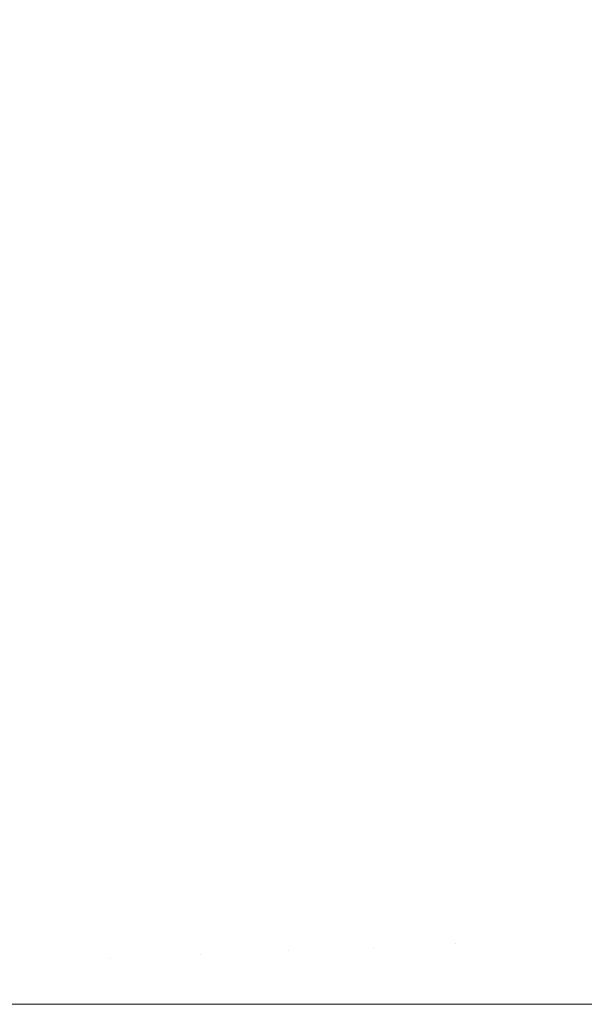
# Model space of a CAD drawing. Header units: centimetres. Extents: x -25.9 to 27.4, y -28.2 to -26.4.
# Tile 192 of 199: x 27.3127 to 27.3363, y -26.46 to -26.4188. Entities that reach past the tile are written whole.
import ezdxf

# ---------------------------------------------------------------- set-up
doc = ezdxf.new("R2010")
doc.units = ezdxf.units.CM
doc.header["$LTSCALE"] = 2.54
doc.layers.add('Lucido design-1', color=7, linetype='Continuous')

# ---------------------------------------------------------------- blocks, each defined once
blk = doc.blocks.new('Gruppo-4-1')
at = {"color": 7, "linetype": 'Continuous', "lineweight": 9}
for points, invisible_edges in [([(27.318265, -26.41512, 539.743921), (27.320128, -26.417148, 539.743921), (27.317764, -26.419228, 539.741346), (27.315992, -26.417299, 539.741346)], 15), ([(27.322413, -26.415137, 539.746625), (27.324271, -26.41734, 539.746625), (27.321903, -26.419253, 539.743921), (27.320128, -26.417148, 539.743921)], 15), ([(27.314139, -26.415447, 539.741346), (27.315992, -26.417299, 539.741346), (27.313612, -26.41958, 539.738869), (27.311859, -26.417827, 539.738869)], 15), ([(27.315727, -26.417553, 540.499007), (27.317489, -26.419471, 540.499007), (27.319943, -26.417311, 540.496355), (27.318087, -26.415291, 540.496355)], 15), ([(27.319943, -26.417311, 540.496355), (27.321711, -26.419408, 540.496355), (27.324175, -26.417418, 540.493556), (27.32232, -26.415218, 540.493556)], 15), ([(27.324175, -26.417418, 540.493556), (27.325935, -26.419695, 540.493556), (27.328382, -26.417885, 540.49063), (27.326543, -26.415506, 540.49063)], 15), ([(27.326555, -26.415497, 539.749452), (27.328394, -26.417876, 539.749452), (27.326034, -26.419621, 539.746625), (27.324271, -26.41734, 539.746625)], 15), ([(27.336836, -26.415799, 539.758638), (27.338653, -26.418614, 539.758638), (27.336461, -26.419964, 539.755464), (27.334703, -26.417241, 539.755464)], 15), ([(27.334835, -26.417151, 540.484414), (27.336596, -26.419881, 540.484414), (27.338846, -26.418496, 540.481137), (27.337023, -26.415672, 540.481137)], 15), ([(27.328382, -26.417885, 540.49063), (27.330118, -26.42034, 540.49063), (27.332532, -26.418708, 540.48758), (27.330724, -26.416152, 540.48758)], 15), ([(27.330661, -26.416199, 539.7524), (27.332466, -26.418752, 539.7524), (27.33013, -26.420331, 539.749452), (27.328394, -26.417876, 539.749452)], 15), ([(27.310251, -26.419504, 540.50282), (27.311935, -26.421188, 540.50282), (27.314431, -26.418795, 540.500369), (27.312644, -26.417007, 540.500369)], 15), ([(27.320128, -26.417148, 539.743921), (27.321903, -26.419253, 539.743921), (27.319453, -26.421231, 539.741346), (27.317764, -26.419228, 539.741346)], 15), ([(27.332532, -26.418708, 540.48758), (27.334229, -26.421338, 540.48758), (27.336596, -26.419881, 540.484414), (27.334835, -26.417151, 540.484414)], 15), ([(27.315992, -26.417299, 539.741346), (27.317764, -26.419228, 539.741346), (27.315289, -26.421406, 539.738869), (27.313612, -26.41958, 539.738869)], 15), ([(27.314431, -26.418795, 540.500369), (27.316141, -26.420657, 540.500369), (27.317489, -26.419471, 540.499007), (27.315727, -26.417553, 540.499007)], 15), ([(27.317489, -26.419471, 540.499007), (27.319167, -26.421462, 540.499007), (27.321711, -26.419408, 540.496355), (27.319943, -26.417311, 540.496355)], 15), ([(27.321711, -26.419408, 540.496355), (27.323388, -26.421578, 540.496355), (27.325935, -26.419695, 540.493556), (27.324175, -26.417418, 540.493556)], 15), ([(27.324271, -26.41734, 539.746625), (27.326034, -26.419621, 539.746625), (27.323587, -26.421432, 539.743921), (27.321903, -26.419253, 539.743921)], 15), ([(27.334703, -26.417241, 539.755464), (27.336461, -26.419964, 539.755464), (27.334162, -26.42138, 539.7524), (27.332466, -26.418752, 539.7524)], 15), ([(27.311859, -26.417827, 539.738869), (27.313612, -26.41958, 539.738869), (27.311199, -26.421892, 539.736566), (27.309546, -26.420239, 539.736566)], 15), ([(27.325935, -26.419695, 540.493556), (27.327596, -26.422044, 540.493556), (27.330118, -26.42034, 540.49063), (27.328382, -26.417885, 540.49063)], 15), ([(27.328394, -26.417876, 539.749452), (27.33013, -26.420331, 539.749452), (27.327699, -26.421975, 539.746625), (27.326034, -26.419621, 539.746625)], 15), ([(27.311935, -26.421188, 540.50282), (27.313545, -26.422941, 540.50282), (27.316141, -26.420657, 540.500369), (27.314431, -26.418795, 540.500369)], 15), ([(27.330118, -26.42034, 540.49063), (27.331748, -26.422866, 540.49063), (27.334229, -26.421338, 540.48758), (27.332532, -26.418708, 540.48758)], 15), ([(27.332466, -26.418752, 539.7524), (27.334162, -26.42138, 539.7524), (27.331761, -26.422858, 539.749452), (27.33013, -26.420331, 539.749452)], 15), ([(27.317764, -26.419228, 539.741346), (27.319453, -26.421231, 539.741346), (27.316888, -26.423302, 539.738869), (27.315289, -26.421406, 539.738869)], 15), ([(27.321903, -26.419253, 539.743921), (27.323587, -26.421432, 539.743921), (27.321055, -26.423304, 539.741346), (27.319453, -26.421231, 539.741346)], 15), ([(27.313612, -26.41958, 539.738869), (27.315289, -26.421406, 539.738869), (27.312781, -26.423614, 539.736566), (27.311199, -26.421892, 539.736566)], 15), ([(27.316141, -26.420657, 540.500369), (27.317771, -26.422589, 540.500369), (27.319167, -26.421462, 540.499007), (27.317489, -26.419471, 540.499007)], 15), ([(27.319167, -26.421462, 540.499007), (27.32076, -26.423522, 540.499007), (27.323388, -26.421578, 540.496355), (27.321711, -26.419408, 540.496355)], 15), ([(27.326034, -26.419621, 539.746625), (27.327699, -26.421975, 539.746625), (27.325176, -26.42368, 539.743921), (27.323587, -26.421432, 539.743921)], 15), ([(27.323388, -26.421578, 540.496355), (27.324972, -26.423818, 540.496355), (27.327596, -26.422044, 540.493556), (27.325935, -26.419695, 540.493556)], 15), ([(27.336461, -26.419964, 539.755464), (27.338101, -26.42276, 539.755464), (27.335745, -26.424076, 539.7524), (27.334162, -26.42138, 539.7524)], 15), ([(27.334229, -26.421338, 540.48758), (27.335814, -26.424038, 540.48758), (27.33824, -26.422682, 540.484414), (27.336596, -26.419881, 540.484414)], 15), ([(27.327596, -26.422044, 540.493556), (27.329157, -26.424462, 540.493556), (27.331748, -26.422866, 540.49063), (27.330118, -26.42034, 540.49063)], 15), ([(27.33013, -26.420331, 539.749452), (27.331761, -26.422858, 539.749452), (27.329262, -26.424397, 539.746625), (27.327699, -26.421975, 539.746625)], 15), ([(27.313545, -26.422941, 540.50282), (27.31508, -26.424762, 540.50282), (27.317771, -26.422589, 540.500369), (27.316141, -26.420657, 540.500369)], 15), ([(27.309362, -26.423653, 540.505126), (27.31087, -26.425296, 540.505126), (27.313545, -26.422941, 540.50282), (27.311935, -26.421188, 540.50282)], 15), ([(27.319453, -26.421231, 539.741346), (27.321055, -26.423304, 539.741346), (27.318404, -26.425264, 539.738869), (27.316888, -26.423302, 539.738869)], 15), ([(27.315289, -26.421406, 539.738869), (27.316888, -26.423302, 539.738869), (27.314288, -26.425402, 539.736566), (27.312781, -26.423614, 539.736566)], 15), ([(27.317771, -26.422589, 540.500369), (27.319317, -26.424589, 540.500369), (27.32076, -26.423522, 540.499007), (27.319167, -26.421462, 540.499007)], 15), ([(27.32076, -26.423522, 540.499007), (27.322264, -26.425648, 540.499007), (27.324972, -26.423818, 540.496355), (27.323388, -26.421578, 540.496355)], 15), ([(27.323587, -26.421432, 539.743921), (27.325176, -26.42368, 539.743921), (27.322568, -26.425443, 539.741346), (27.321055, -26.423304, 539.741346)], 15), ([(27.331748, -26.422866, 540.49063), (27.33327, -26.425459, 540.49063), (27.335814, -26.424038, 540.48758), (27.334229, -26.421338, 540.48758)], 15), ([(27.334162, -26.42138, 539.7524), (27.335745, -26.424076, 539.7524), (27.333283, -26.425452, 539.749452), (27.331761, -26.422858, 539.749452)], 15), ([(27.311199, -26.421892, 539.736566), (27.312781, -26.423614, 539.736566), (27.310207, -26.42588, 539.734401), (27.308724, -26.424265, 539.734401)], 15), ([(27.324972, -26.423818, 540.496355), (27.32646, -26.426122, 540.496355), (27.329157, -26.424462, 540.493556), (27.327596, -26.422044, 540.493556)], 15), ([(27.327699, -26.421975, 539.746625), (27.329262, -26.424397, 539.746625), (27.32667, -26.425993, 539.743921), (27.325176, -26.42368, 539.743921)], 15), ([(27.31087, -26.425296, 540.505126), (27.312308, -26.427, 540.505126), (27.31508, -26.424762, 540.50282), (27.313545, -26.422941, 540.50282)], 15), ([(27.31508, -26.424762, 540.50282), (27.316536, -26.426646, 540.50282), (27.319317, -26.424589, 540.500369), (27.317771, -26.422589, 540.500369)], 15), ([(27.329157, -26.424462, 540.493556), (27.330613, -26.426943, 540.493556), (27.33327, -26.425459, 540.49063), (27.331748, -26.422866, 540.49063)], 15), ([(27.331761, -26.422858, 539.749452), (27.333283, -26.425452, 539.749452), (27.330721, -26.426883, 539.746625), (27.329262, -26.424397, 539.746625)], 15), ([(27.338101, -26.42276, 539.755464), (27.339622, -26.425623, 539.755464), (27.337211, -26.426838, 539.7524), (27.335745, -26.424076, 539.7524)], 15), ([(27.335814, -26.424038, 540.48758), (27.337282, -26.426803, 540.48758), (27.339764, -26.425551, 540.484414), (27.33824, -26.422682, 540.484414)], 15), ([(27.316888, -26.423302, 539.738869), (27.318404, -26.425264, 539.738869), (27.315718, -26.427251, 539.736566), (27.314288, -26.425402, 539.736566)], 15), ([(27.321055, -26.423304, 539.741346), (27.322568, -26.425443, 539.741346), (27.319836, -26.427289, 539.738869), (27.318404, -26.425264, 539.738869)], 15), ([(27.312781, -26.423614, 539.736566), (27.314288, -26.425402, 539.736566), (27.31162, -26.427556, 539.734401), (27.310207, -26.42588, 539.734401)], 15), ([(27.319317, -26.424589, 540.500369), (27.320777, -26.426653, 540.500369), (27.322264, -26.425648, 540.499007), (27.32076, -26.423522, 540.499007)], 15), ([(27.325176, -26.42368, 539.743921), (27.32667, -26.425993, 539.743921), (27.323988, -26.427644, 539.741346), (27.322568, -26.425443, 539.741346)], 15), ([(27.322264, -26.425648, 540.499007), (27.323676, -26.427836, 540.499007), (27.32646, -26.426122, 540.496355), (27.324972, -26.423818, 540.496355)], 15), ([(27.33327, -26.425459, 540.49063), (27.33468, -26.428114, 540.49063), (27.337282, -26.426803, 540.48758), (27.335814, -26.424038, 540.48758)], 15), ([(27.335745, -26.424076, 539.7524), (27.337211, -26.426838, 539.7524), (27.334694, -26.428108, 539.749452), (27.333283, -26.425452, 539.749452)], 15), ([(27.316536, -26.426646, 540.50282), (27.317911, -26.42859, 540.50282), (27.320777, -26.426653, 540.500369), (27.319317, -26.424589, 540.500369)], 15), ([(27.32646, -26.426122, 540.496355), (27.327848, -26.428488, 540.496355), (27.330613, -26.426943, 540.493556), (27.329157, -26.424462, 540.493556)], 15), ([(27.329262, -26.424397, 539.746625), (27.330721, -26.426883, 539.746625), (27.328063, -26.428368, 539.743921), (27.32667, -26.425993, 539.743921)], 15), ([(27.312308, -26.427, 540.505126), (27.313672, -26.428765, 540.505126), (27.316536, -26.426646, 540.50282), (27.31508, -26.424762, 540.50282)], 15), ([(27.314288, -26.425402, 539.736566), (27.315718, -26.427251, 539.736566), (27.312961, -26.42929, 539.734401), (27.31162, -26.427556, 539.734401)], 15), ([(27.318404, -26.425264, 539.738869), (27.319836, -26.427289, 539.738869), (27.317068, -26.42916, 539.736566), (27.315718, -26.427251, 539.736566)], 15), ([(27.322568, -26.425443, 539.741346), (27.323988, -26.427644, 539.741346), (27.321181, -26.429372, 539.738869), (27.319836, -26.427289, 539.738869)], 15), ([(27.320777, -26.426653, 540.500369), (27.322147, -26.428777, 540.500369), (27.323676, -26.427836, 540.499007), (27.322264, -26.425648, 540.499007)], 15), ([(27.330613, -26.426943, 540.493556), (27.331963, -26.429484, 540.493556), (27.33468, -26.428114, 540.49063), (27.33327, -26.425459, 540.49063)], 15), ([(27.333283, -26.425452, 539.749452), (27.334694, -26.428108, 539.749452), (27.332073, -26.429429, 539.746625), (27.330721, -26.426883, 539.746625)], 15), ([(27.323676, -26.427836, 540.499007), (27.324994, -26.430082, 540.499007), (27.327848, -26.428488, 540.496355), (27.32646, -26.426122, 540.496355)], 15), ([(27.32667, -26.425993, 539.743921), (27.328063, -26.428368, 539.743921), (27.325314, -26.429903, 539.741346), (27.323988, -26.427644, 539.741346)], 15), ([(27.313672, -26.428765, 540.505126), (27.314959, -26.430585, 540.505126), (27.317911, -26.42859, 540.50282), (27.316536, -26.426646, 540.50282)], 15), ([(27.317911, -26.42859, 540.50282), (27.319203, -26.430591, 540.50282), (27.322147, -26.428777, 540.500369), (27.320777, -26.426653, 540.500369)], 15), ([(27.309458, -26.429301, 540.507281), (27.310727, -26.430943, 540.507281), (27.313672, -26.428765, 540.505126), (27.312308, -26.427, 540.505126)], 15), ([(27.327848, -26.428488, 540.496355), (27.329134, -26.43091, 540.496355), (27.331963, -26.429484, 540.493556), (27.330613, -26.426943, 540.493556)], 15), ([(27.330721, -26.426883, 539.746625), (27.332073, -26.429429, 539.746625), (27.329355, -26.430799, 539.743921), (27.328063, -26.428368, 539.743921)], 15), ([(27.33468, -26.428114, 540.49063), (27.335976, -26.430827, 540.49063), (27.338631, -26.429627, 540.48758), (27.337282, -26.426803, 540.48758)], 15), ([(27.337211, -26.426838, 539.7524), (27.33856, -26.429659, 539.7524), (27.33599, -26.430821, 539.749452), (27.334694, -26.428108, 539.749452)], 15), ([(27.315718, -26.427251, 539.736566), (27.317068, -26.42916, 539.736566), (27.314227, -26.43108, 539.734401), (27.312961, -26.42929, 539.734401)], 15), ([(27.319836, -26.427289, 539.738869), (27.321181, -26.429372, 539.738869), (27.318336, -26.431124, 539.736566), (27.317068, -26.42916, 539.736566)], 15), ([(27.31162, -26.427556, 539.734401), (27.312961, -26.42929, 539.734401), (27.310138, -26.431378, 539.73238), (27.308889, -26.429761, 539.73238)], 15), ([(27.323988, -26.427644, 539.741346), (27.325314, -26.429903, 539.741346), (27.322436, -26.431511, 539.738869), (27.321181, -26.429372, 539.738869)], 15), ([(27.322147, -26.428777, 540.500369), (27.323427, -26.430958, 540.500369), (27.324994, -26.430082, 540.499007), (27.323676, -26.427836, 540.499007)], 15), ([(27.331963, -26.429484, 540.493556), (27.333203, -26.432081, 540.493556), (27.335976, -26.430827, 540.49063), (27.33468, -26.428114, 540.49063)], 15), ([(27.334694, -26.428108, 539.749452), (27.33599, -26.430821, 539.749452), (27.333316, -26.43203, 539.746625), (27.332073, -26.429429, 539.746625)], 15), ([(27.314959, -26.430585, 540.505126), (27.316168, -26.432459, 540.505126), (27.319203, -26.430591, 540.50282), (27.317911, -26.42859, 540.50282)], 15), ([(27.324994, -26.430082, 540.499007), (27.326215, -26.432382, 540.499007), (27.329134, -26.43091, 540.496355), (27.327848, -26.428488, 540.496355)], 15), ([(27.328063, -26.428368, 539.743921), (27.329355, -26.430799, 539.743921), (27.326543, -26.432217, 539.741346), (27.325314, -26.429903, 539.741346)], 15), ([(27.310727, -26.430943, 540.507281), (27.311925, -26.432636, 540.507281), (27.314959, -26.430585, 540.505126), (27.313672, -26.428765, 540.505126)], 15), ([(27.319203, -26.430591, 540.50282), (27.320408, -26.432644, 540.50282), (27.323427, -26.430958, 540.500369), (27.322147, -26.428777, 540.500369)], 15), ([(27.312961, -26.42929, 539.734401), (27.314227, -26.43108, 539.734401), (27.311318, -26.433046, 539.73238), (27.310138, -26.431378, 539.73238)], 15), ([(27.317068, -26.42916, 539.736566), (27.318336, -26.431124, 539.736566), (27.315415, -26.432922, 539.734401), (27.314227, -26.43108, 539.734401)], 15), ([(27.321181, -26.429372, 539.738869), (27.322436, -26.431511, 539.738869), (27.319519, -26.433141, 539.736566), (27.318336, -26.431124, 539.736566)], 15), ([(27.329134, -26.43091, 540.496355), (27.330317, -26.433385, 540.496355), (27.333203, -26.432081, 540.493556), (27.331963, -26.429484, 540.493556)], 15), ([(27.332073, -26.429429, 539.746625), (27.333316, -26.43203, 539.746625), (27.330542, -26.433284, 539.743921), (27.329355, -26.430799, 539.743921)], 15), ([(27.325314, -26.429903, 539.741346), (27.326543, -26.432217, 539.741346), (27.323599, -26.433701, 539.738869), (27.322436, -26.431511, 539.738869)], 15), ([(27.335976, -26.430827, 540.49063), (27.337156, -26.433592, 540.49063), (27.33986, -26.432506, 540.48758), (27.338631, -26.429627, 540.48758)], 15), ([(27.33856, -26.429659, 539.7524), (27.339787, -26.432535, 539.7524), (27.33717, -26.433587, 539.749452), (27.33599, -26.430821, 539.749452)], 15), ([(27.323427, -26.430958, 540.500369), (27.324613, -26.43319, 540.500369), (27.326215, -26.432382, 540.499007), (27.324994, -26.430082, 540.499007)], 15), ([(27.311925, -26.432636, 540.507281), (27.31305, -26.434379, 540.507281), (27.316168, -26.432459, 540.505126), (27.314959, -26.430585, 540.505126)], 15), ([(27.316168, -26.432459, 540.505126), (27.317297, -26.434382, 540.505126), (27.320408, -26.432644, 540.50282), (27.319203, -26.430591, 540.50282)], 15), ([(27.314227, -26.43108, 539.734401), (27.315415, -26.432922, 539.734401), (27.312426, -26.434763, 539.73238), (27.311318, -26.433046, 539.73238)], 15), ([(27.318336, -26.431124, 539.736566), (27.319519, -26.433141, 539.736566), (27.316525, -26.434813, 539.734401), (27.315415, -26.432922, 539.734401)], 15), ([(27.320408, -26.432644, 540.50282), (27.321525, -26.434747, 540.50282), (27.324613, -26.43319, 540.500369), (27.323427, -26.430958, 540.500369)], 15), ([(27.326215, -26.432382, 540.499007), (27.327338, -26.434732, 540.499007), (27.330317, -26.433385, 540.496355), (27.329134, -26.43091, 540.496355)], 15), ([(27.329355, -26.430799, 539.743921), (27.330542, -26.433284, 539.743921), (27.327672, -26.434581, 539.741346), (27.326543, -26.432217, 539.741346)], 15), ([(27.333203, -26.432081, 540.493556), (27.334333, -26.434727, 540.493556), (27.337156, -26.433592, 540.49063), (27.335976, -26.430827, 540.49063)], 15), ([(27.33599, -26.430821, 539.749452), (27.33717, -26.433587, 539.749452), (27.334447, -26.434681, 539.746625), (27.333316, -26.43203, 539.746625)], 15), ([(27.322436, -26.431511, 539.738869), (27.323599, -26.433701, 539.738869), (27.320615, -26.435206, 539.736566), (27.319519, -26.433141, 539.736566)], 15), ([(27.326543, -26.432217, 539.741346), (27.327672, -26.434581, 539.741346), (27.324668, -26.435939, 539.738869), (27.323599, -26.433701, 539.738869)], 15), ([(27.324613, -26.43319, 540.500369), (27.325703, -26.435471, 540.500369), (27.327338, -26.434732, 540.499007), (27.326215, -26.432382, 540.499007)], 15), ([(27.330317, -26.433385, 540.496355), (27.331394, -26.435908, 540.496355), (27.334333, -26.434727, 540.493556), (27.333203, -26.432081, 540.493556)], 15), ([(27.333316, -26.43203, 539.746625), (27.334447, -26.434681, 539.746625), (27.331622, -26.435816, 539.743921), (27.330542, -26.433284, 539.743921)], 15), ([(27.308813, -26.434739, 540.50928), (27.309852, -26.436348, 540.50928), (27.31305, -26.434379, 540.507281), (27.311925, -26.432636, 540.507281)], 15), ([(27.31305, -26.434379, 540.507281), (27.314099, -26.436168, 540.507281), (27.317297, -26.434382, 540.505126), (27.316168, -26.432459, 540.505126)], 15), ([(27.317297, -26.434382, 540.505126), (27.318343, -26.436351, 540.505126), (27.321525, -26.434747, 540.50282), (27.320408, -26.432644, 540.50282)], 15), ([(27.315415, -26.432922, 539.734401), (27.316525, -26.434813, 539.734401), (27.31346, -26.436525, 539.73238), (27.312426, -26.434763, 539.73238)], 15), ([(27.319519, -26.433141, 539.736566), (27.320615, -26.435206, 539.736566), (27.317553, -26.436749, 539.734401), (27.316525, -26.434813, 539.734401)], 15), ([(27.321525, -26.434747, 540.50282), (27.322551, -26.436896, 540.50282), (27.325703, -26.435471, 540.500369), (27.324613, -26.43319, 540.500369)], 15), ([(27.327338, -26.434732, 540.499007), (27.32836, -26.437127, 540.499007), (27.331394, -26.435908, 540.496355), (27.330317, -26.433385, 540.496355)], 15), ([(27.330542, -26.433284, 539.743921), (27.331622, -26.435816, 539.743921), (27.3287, -26.43699, 539.741346), (27.327672, -26.434581, 539.741346)], 15), ([(27.334333, -26.434727, 540.493556), (27.335348, -26.437419, 540.493556), (27.338218, -26.436405, 540.49063), (27.337156, -26.433592, 540.49063)], 15), ([(27.33717, -26.433587, 539.749452), (27.338232, -26.4364, 539.749452), (27.335465, -26.437378, 539.746625), (27.334447, -26.434681, 539.746625)], 15), ([(27.323599, -26.433701, 539.738869), (27.324668, -26.435939, 539.738869), (27.321623, -26.437315, 539.736566), (27.320615, -26.435206, 539.736566)], 15), ([(27.309852, -26.436348, 540.50928), (27.310821, -26.438, 540.50928), (27.314099, -26.436168, 540.507281), (27.31305, -26.434379, 540.507281)], 15), ([(27.314099, -26.436168, 540.507281), (27.315072, -26.438, 540.507281), (27.318343, -26.436351, 540.505126), (27.317297, -26.434382, 540.505126)], 15), ([(27.312426, -26.434763, 539.73238), (27.31346, -26.436525, 539.73238), (27.31033, -26.438274, 539.730504), (27.309373, -26.436643, 539.730504)], 15), ([(27.316525, -26.434813, 539.734401), (27.317553, -26.436749, 539.734401), (27.314419, -26.43833, 539.73238), (27.31346, -26.436525, 539.73238)], 15), ([(27.318343, -26.436351, 540.505126), (27.319304, -26.438363, 540.505126), (27.322551, -26.436896, 540.50282), (27.321525, -26.434747, 540.50282)], 15), ([(27.327672, -26.434581, 539.741346), (27.3287, -26.43699, 539.741346), (27.325642, -26.438219, 539.738869), (27.324668, -26.435939, 539.738869)], 15), ([(27.325703, -26.435471, 540.500369), (27.326695, -26.437796, 540.500369), (27.32836, -26.437127, 540.499007), (27.327338, -26.434732, 540.499007)], 15), ([(27.331394, -26.435908, 540.496355), (27.332362, -26.438474, 540.496355), (27.335348, -26.437419, 540.493556), (27.334333, -26.434727, 540.493556)], 15), ([(27.334447, -26.434681, 539.746625), (27.335465, -26.437378, 539.746625), (27.332594, -26.438392, 539.743921), (27.331622, -26.435816, 539.743921)], 15), ([(27.320615, -26.435206, 539.736566), (27.321623, -26.437315, 539.736566), (27.318499, -26.438728, 539.734401), (27.317553, -26.436749, 539.734401)], 15), ([(27.322551, -26.436896, 540.50282), (27.323486, -26.439086, 540.50282), (27.326695, -26.437796, 540.500369), (27.325703, -26.435471, 540.500369)], 15), ([(27.324668, -26.435939, 539.738869), (27.325642, -26.438219, 539.738869), (27.322541, -26.439465, 539.736566), (27.321623, -26.437315, 539.736566)], 15), ([(27.32836, -26.437127, 540.499007), (27.32928, -26.439563, 540.499007), (27.332362, -26.438474, 540.496355), (27.331394, -26.435908, 540.496355)], 15), ([(27.331622, -26.435816, 539.743921), (27.332594, -26.438392, 539.743921), (27.329625, -26.439441, 539.741346), (27.3287, -26.43699, 539.741346)], 15), ([(27.31346, -26.436525, 539.73238), (27.314419, -26.43833, 539.73238), (27.311217, -26.439944, 539.730504), (27.31033, -26.438274, 539.730504)], 15), ([(27.310821, -26.438, 540.50928), (27.311719, -26.439691, 540.50928), (27.315072, -26.438, 540.507281), (27.314099, -26.436168, 540.507281)], 15), ([(27.315072, -26.438, 540.507281), (27.315967, -26.439872, 540.507281), (27.319304, -26.438363, 540.505126), (27.318343, -26.436351, 540.505126)], 15), ([(27.335348, -26.437419, 540.493556), (27.336249, -26.440152, 540.493556), (27.339159, -26.439261, 540.49063), (27.338218, -26.436405, 540.49063)], 15), ([(27.338232, -26.4364, 539.749452), (27.339174, -26.439256, 539.749452), (27.336367, -26.440116, 539.746625), (27.335465, -26.437378, 539.746625)], 15), ([(27.317553, -26.436749, 539.734401), (27.318499, -26.438728, 539.734401), (27.3153, -26.440174, 539.73238), (27.314419, -26.43833, 539.73238)], 15), ([(27.319304, -26.438363, 540.505126), (27.320179, -26.440414, 540.505126), (27.323486, -26.439086, 540.50282), (27.322551, -26.436896, 540.50282)], 15), ([(27.321623, -26.437315, 539.736566), (27.322541, -26.439465, 539.736566), (27.319359, -26.440744, 539.734401), (27.318499, -26.438728, 539.734401)], 15), ([(27.3287, -26.43699, 539.741346), (27.329625, -26.439441, 539.741346), (27.326517, -26.440539, 539.738869), (27.325642, -26.438219, 539.738869)], 15), ([(27.326695, -26.437796, 540.500369), (27.327587, -26.440161, 540.500369), (27.32928, -26.439563, 540.499007), (27.32836, -26.437127, 540.499007)], 15), ([(27.332362, -26.438474, 540.496355), (27.333221, -26.441079, 540.496355), (27.336249, -26.440152, 540.493556), (27.335348, -26.437419, 540.493556)], 15), ([(27.335465, -26.437378, 539.746625), (27.336367, -26.440116, 539.746625), (27.333456, -26.441007, 539.743921), (27.332594, -26.438392, 539.743921)], 15), ([(27.311719, -26.439691, 540.50928), (27.312545, -26.441419, 540.50928), (27.315967, -26.439872, 540.507281), (27.315072, -26.438, 540.507281)], 15), ([(27.323486, -26.439086, 540.50282), (27.324327, -26.441314, 540.50282), (27.327587, -26.440161, 540.500369), (27.326695, -26.437796, 540.500369)], 15), ([(27.314419, -26.43833, 539.73238), (27.3153, -26.440174, 539.73238), (27.312032, -26.44165, 539.730504), (27.311217, -26.439944, 539.730504)], 15), ([(27.315967, -26.439872, 540.507281), (27.316781, -26.44178, 540.507281), (27.320179, -26.440414, 540.505126), (27.319304, -26.438363, 540.505126)], 15), ([(27.325642, -26.438219, 539.738869), (27.326517, -26.440539, 539.738869), (27.323366, -26.441653, 539.736566), (27.322541, -26.439465, 539.736566)], 15), ([(27.32928, -26.439563, 540.499007), (27.330095, -26.442037, 540.499007), (27.333221, -26.441079, 540.496355), (27.332362, -26.438474, 540.496355)], 15), ([(27.332594, -26.438392, 539.743921), (27.333456, -26.441007, 539.743921), (27.330446, -26.441929, 539.741346), (27.329625, -26.439441, 539.741346)], 15), ([(27.318499, -26.438728, 539.734401), (27.319359, -26.440744, 539.734401), (27.316102, -26.442053, 539.73238), (27.3153, -26.440174, 539.73238)], 15), ([(27.320179, -26.440414, 540.505126), (27.320967, -26.442501, 540.505126), (27.324327, -26.441314, 540.50282), (27.323486, -26.439086, 540.50282)], 15), ([(27.336249, -26.440152, 540.493556), (27.337033, -26.44292, 540.493556), (27.339978, -26.442154, 540.49063), (27.339159, -26.439261, 540.49063)], 15), ([(27.322541, -26.439465, 539.736566), (27.323366, -26.441653, 539.736566), (27.320133, -26.442795, 539.734401), (27.319359, -26.440744, 539.734401)], 15), ([(27.329625, -26.439441, 539.741346), (27.330446, -26.441929, 539.741346), (27.327294, -26.442895, 539.738869), (27.326517, -26.440539, 539.738869)], 15), ([(27.327587, -26.440161, 540.500369), (27.328379, -26.442562, 540.500369), (27.330095, -26.442037, 540.499007), (27.32928, -26.439563, 540.499007)], 15), ([(27.3153, -26.440174, 539.73238), (27.316102, -26.442053, 539.73238), (27.312775, -26.44339, 539.730504), (27.312032, -26.44165, 539.730504)], 15), ([(27.312545, -26.441419, 540.50928), (27.313296, -26.44318, 540.50928), (27.316781, -26.44178, 540.507281), (27.315967, -26.439872, 540.507281)], 15), ([(27.324327, -26.441314, 540.50282), (27.325072, -26.443575, 540.50282), (27.328379, -26.442562, 540.500369), (27.327587, -26.440161, 540.500369)], 15), ([(27.333221, -26.441079, 540.496355), (27.333968, -26.443719, 540.496355), (27.337033, -26.44292, 540.493556), (27.336249, -26.440152, 540.493556)], 15), ([(27.336367, -26.440116, 539.746625), (27.337153, -26.442889, 539.746625), (27.334207, -26.443656, 539.743921), (27.333456, -26.441007, 539.743921)], 15), ([(27.316781, -26.44178, 540.507281), (27.317513, -26.443721, 540.507281), (27.320967, -26.442501, 540.505126), (27.320179, -26.440414, 540.505126)], 15), ([(27.326517, -26.440539, 539.738869), (27.327294, -26.442895, 539.738869), (27.324098, -26.443873, 539.736566), (27.323366, -26.441653, 539.736566)], 15), ([(27.319359, -26.440744, 539.734401), (27.320133, -26.442795, 539.734401), (27.316823, -26.443965, 539.73238), (27.316102, -26.442053, 539.73238)], 15), ([(27.330095, -26.442037, 540.499007), (27.330804, -26.444542, 540.499007), (27.333968, -26.443719, 540.496355), (27.333221, -26.441079, 540.496355)], 15), ([(27.333456, -26.441007, 539.743921), (27.334207, -26.443656, 539.743921), (27.331159, -26.44445, 539.741346), (27.330446, -26.441929, 539.741346)], 15), ([(27.309043, -26.443002, 540.511121), (27.309731, -26.444613, 540.511121), (27.313296, -26.44318, 540.50928), (27.312545, -26.441419, 540.50928)], 15), ([(27.320967, -26.442501, 540.505126), (27.321665, -26.444618, 540.505126), (27.325072, -26.443575, 540.50282), (27.324327, -26.441314, 540.50282)], 15), ([(27.312032, -26.44165, 539.730504), (27.312775, -26.44339, 539.730504), (27.309383, -26.444752, 539.728777), (27.308702, -26.443156, 539.728777)], 15), ([(27.313296, -26.44318, 540.50928), (27.313972, -26.444972, 540.50928), (27.317513, -26.443721, 540.507281), (27.316781, -26.44178, 540.507281)], 15), ([(27.323366, -26.441653, 539.736566), (27.324098, -26.443873, 539.736566), (27.320819, -26.444877, 539.734401), (27.320133, -26.442795, 539.734401)], 15), ([(27.316102, -26.442053, 539.73238), (27.316823, -26.443965, 539.73238), (27.313442, -26.445159, 539.730504), (27.312775, -26.44339, 539.730504)], 15), ([(27.330446, -26.441929, 539.741346), (27.331159, -26.44445, 539.741346), (27.327969, -26.445281, 539.738869), (27.327294, -26.442895, 539.738869)], 15), ([(27.328379, -26.442562, 540.500369), (27.329067, -26.444995, 540.500369), (27.330804, -26.444542, 540.499007), (27.330095, -26.442037, 540.499007)], 15), ([(27.317513, -26.443721, 540.507281), (27.318163, -26.445691, 540.507281), (27.321665, -26.444618, 540.505126), (27.320967, -26.442501, 540.505126)], 15), ([(27.325072, -26.443575, 540.50282), (27.325721, -26.445866, 540.50282), (27.329067, -26.444995, 540.500369), (27.328379, -26.442562, 540.500369)], 15), ([(27.320133, -26.442795, 539.734401), (27.320819, -26.444877, 539.734401), (27.317463, -26.445905, 539.73238), (27.316823, -26.443965, 539.73238)], 15), ([(27.327294, -26.442895, 539.738869), (27.327969, -26.445281, 539.738869), (27.324735, -26.446123, 539.736566), (27.324098, -26.443873, 539.736566)], 15), ([(27.333968, -26.443719, 540.496355), (27.334603, -26.446387, 540.496355), (27.337699, -26.44572, 540.493556), (27.337033, -26.44292, 540.493556)], 15), ([(27.337153, -26.442889, 539.746625), (27.33782, -26.445694, 539.746625), (27.334844, -26.446335, 539.743921), (27.334207, -26.443656, 539.743921)], 15), ([(27.312775, -26.44339, 539.730504), (27.313442, -26.445159, 539.730504), (27.309996, -26.446377, 539.728777), (27.309383, -26.444752, 539.728777)], 15), ([(27.309731, -26.444613, 540.511121), (27.31035, -26.446252, 540.511121), (27.313972, -26.444972, 540.50928), (27.313296, -26.44318, 540.50928)], 15), ([(27.313972, -26.444972, 540.50928), (27.314572, -26.446791, 540.50928), (27.318163, -26.445691, 540.507281), (27.317513, -26.443721, 540.507281)], 15), ([(27.324098, -26.443873, 539.736566), (27.324735, -26.446123, 539.736566), (27.321417, -26.446987, 539.734401), (27.320819, -26.444877, 539.734401)], 15), ([(27.321665, -26.444618, 540.505126), (27.322272, -26.446764, 540.505126), (27.325721, -26.445866, 540.50282), (27.325072, -26.443575, 540.50282)], 15), ([(27.330804, -26.444542, 540.499007), (27.331407, -26.447076, 540.499007), (27.334603, -26.446387, 540.496355), (27.333968, -26.443719, 540.496355)], 15), ([(27.334207, -26.443656, 539.743921), (27.334844, -26.446335, 539.743921), (27.331765, -26.446999, 539.741346), (27.331159, -26.44445, 539.741346)], 15), ([(27.316823, -26.443965, 539.73238), (27.317463, -26.445905, 539.73238), (27.314034, -26.446955, 539.730504), (27.313442, -26.445159, 539.730504)], 15), ([(27.318163, -26.445691, 540.507281), (27.318728, -26.447687, 540.507281), (27.322272, -26.446764, 540.505126), (27.321665, -26.444618, 540.505126)], 15), ([(27.331159, -26.44445, 539.741346), (27.331765, -26.446999, 539.741346), (27.328543, -26.447693, 539.738869), (27.327969, -26.445281, 539.738869)], 15), ([(27.329067, -26.444995, 540.500369), (27.329652, -26.447454, 540.500369), (27.331407, -26.447076, 540.499007), (27.330804, -26.444542, 540.499007)], 15), ([(27.313442, -26.445159, 539.730504), (27.314034, -26.446955, 539.730504), (27.31054, -26.448025, 539.728777), (27.309996, -26.446377, 539.728777)], 15), ([(27.31035, -26.446252, 540.511121), (27.310898, -26.447916, 540.511121), (27.314572, -26.446791, 540.50928), (27.313972, -26.444972, 540.50928)], 15), ([(27.320819, -26.444877, 539.734401), (27.321417, -26.446987, 539.734401), (27.318019, -26.447871, 539.73238), (27.317463, -26.445905, 539.73238)], 15), ([(27.325721, -26.445866, 540.50282), (27.326272, -26.448183, 540.50282), (27.329652, -26.447454, 540.500369), (27.329067, -26.444995, 540.500369)], 15), ([(27.327969, -26.445281, 539.738869), (27.328543, -26.447693, 539.738869), (27.325276, -26.448397, 539.736566), (27.324735, -26.446123, 539.736566)], 15), ([(27.317463, -26.445905, 539.73238), (27.318019, -26.447871, 539.73238), (27.314549, -26.448775, 539.730504), (27.314034, -26.446955, 539.730504)], 15), ([(27.314572, -26.446791, 540.50928), (27.315094, -26.448633, 540.50928), (27.318728, -26.447687, 540.507281), (27.318163, -26.445691, 540.507281)], 15), ([(27.322272, -26.446764, 540.505126), (27.322788, -26.448933, 540.505126), (27.326272, -26.448183, 540.50282), (27.325721, -26.445866, 540.50282)], 15), ([(27.334603, -26.446387, 540.496355), (27.335124, -26.44908, 540.496355), (27.338245, -26.448545, 540.493556), (27.337699, -26.44572, 540.493556)], 15), ([(27.33782, -26.445694, 539.746625), (27.338367, -26.448524, 539.746625), (27.335366, -26.449038, 539.743921), (27.334844, -26.446335, 539.743921)], 15), ([(27.324735, -26.446123, 539.736566), (27.325276, -26.448397, 539.736566), (27.321924, -26.44912, 539.734401), (27.321417, -26.446987, 539.734401)], 15), ([(27.331407, -26.447076, 540.499007), (27.331901, -26.449633, 540.499007), (27.335124, -26.44908, 540.496355), (27.334603, -26.446387, 540.496355)], 15), ([(27.334844, -26.446335, 539.743921), (27.335366, -26.449038, 539.743921), (27.332263, -26.449571, 539.741346), (27.331765, -26.446999, 539.741346)], 15), ([(27.310898, -26.447916, 540.511121), (27.311375, -26.449601, 540.511121), (27.315094, -26.448633, 540.50928), (27.314572, -26.446791, 540.50928)], 15), ([(27.318728, -26.447687, 540.507281), (27.319208, -26.449705, 540.507281), (27.322788, -26.448933, 540.505126), (27.322272, -26.446764, 540.505126)], 15), ([(27.314034, -26.446955, 539.730504), (27.314549, -26.448775, 539.730504), (27.311013, -26.449696, 539.728777), (27.31054, -26.448025, 539.728777)], 15), ([(27.321417, -26.446987, 539.734401), (27.321924, -26.44912, 539.734401), (27.318492, -26.449859, 539.73238), (27.318019, -26.447871, 539.73238)], 15), ([(27.331765, -26.446999, 539.741346), (27.332263, -26.449571, 539.741346), (27.329014, -26.450128, 539.738869), (27.328543, -26.447693, 539.738869)], 15), ([(27.329652, -26.447454, 540.500369), (27.330132, -26.449936, 540.500369), (27.331901, -26.449633, 540.499007), (27.331407, -26.447076, 540.499007)], 15), ([(27.326272, -26.448183, 540.50282), (27.326724, -26.45052, 540.50282), (27.330132, -26.449936, 540.500369), (27.329652, -26.447454, 540.500369)], 15), ([(27.318019, -26.447871, 539.73238), (27.318492, -26.449859, 539.73238), (27.314987, -26.450615, 539.730504), (27.314549, -26.448775, 539.730504)], 15), ([(27.315094, -26.448633, 540.50928), (27.315537, -26.450496, 540.50928), (27.319208, -26.449705, 540.507281), (27.318728, -26.447687, 540.507281)], 15), ([(27.328543, -26.447693, 539.738869), (27.329014, -26.450128, 539.738869), (27.32572, -26.450692, 539.736566), (27.325276, -26.448397, 539.736566)], 15), ([(27.325276, -26.448397, 539.736566), (27.32572, -26.450692, 539.736566), (27.32234, -26.451272, 539.734401), (27.321924, -26.44912, 539.734401)], 15), ([(27.322788, -26.448933, 540.505126), (27.323212, -26.451123, 540.505126), (27.326724, -26.45052, 540.50282), (27.326272, -26.448183, 540.50282)], 15), ([(27.314549, -26.448775, 539.730504), (27.314987, -26.450615, 539.730504), (27.311415, -26.451385, 539.728777), (27.311013, -26.449696, 539.728777)], 15), ([(27.311375, -26.449601, 540.511121), (27.311781, -26.451306, 540.511121), (27.315537, -26.450496, 540.50928), (27.315094, -26.448633, 540.50928)], 15), ([(27.335124, -26.44908, 540.496355), (27.33553, -26.451793, 540.496355), (27.338671, -26.451391, 540.493556), (27.338245, -26.448545, 540.493556)], 15), ([(27.338367, -26.448524, 539.746625), (27.338794, -26.451375, 539.746625), (27.335774, -26.451762, 539.743921), (27.335366, -26.449038, 539.743921)], 15), ([(27.321924, -26.44912, 539.734401), (27.32234, -26.451272, 539.734401), (27.31888, -26.451865, 539.73238), (27.318492, -26.449859, 539.73238)], 15), ([(27.319208, -26.449705, 540.507281), (27.319602, -26.451742, 540.507281), (27.323212, -26.451123, 540.505126), (27.322788, -26.448933, 540.505126)], 15), ([(27.331901, -26.449633, 540.499007), (27.332287, -26.452208, 540.499007), (27.33553, -26.451793, 540.496355), (27.335124, -26.44908, 540.496355)], 15), ([(27.335366, -26.449038, 539.743921), (27.335774, -26.451762, 539.743921), (27.332651, -26.452161, 539.741346), (27.332263, -26.449571, 539.741346)], 15), ([(27.315537, -26.450496, 540.50928), (27.3159, -26.452376, 540.50928), (27.319602, -26.451742, 540.507281), (27.319208, -26.449705, 540.507281)], 15), ([(27.332263, -26.449571, 539.741346), (27.332651, -26.452161, 539.741346), (27.329381, -26.45258, 539.738869), (27.329014, -26.450128, 539.738869)], 15), ([(27.330132, -26.449936, 540.500369), (27.330507, -26.452436, 540.500369), (27.332287, -26.452208, 540.499007), (27.331901, -26.449633, 540.499007)], 15), ([(27.318492, -26.449859, 539.73238), (27.31888, -26.451865, 539.73238), (27.315346, -26.452471, 539.730504), (27.314987, -26.450615, 539.730504)], 15), ([(27.329014, -26.450128, 539.738869), (27.329381, -26.45258, 539.738869), (27.326066, -26.453005, 539.736566), (27.32572, -26.450692, 539.736566)], 15), ([(27.326724, -26.45052, 540.50282), (27.327076, -26.452875, 540.50282), (27.330507, -26.452436, 540.500369), (27.330132, -26.449936, 540.500369)], 15), ([(27.311781, -26.451306, 540.511121), (27.312113, -26.453026, 540.511121), (27.3159, -26.452376, 540.50928), (27.315537, -26.450496, 540.50928)], 15), ([(27.323212, -26.451123, 540.505126), (27.323542, -26.453328, 540.505126), (27.327076, -26.452875, 540.50282), (27.326724, -26.45052, 540.50282)], 15), ([(27.314987, -26.450615, 539.730504), (27.315346, -26.452471, 539.730504), (27.311744, -26.453089, 539.728777), (27.311415, -26.451385, 539.728777)], 15), ([(27.32572, -26.450692, 539.736566), (27.326066, -26.453005, 539.736566), (27.322665, -26.45344, 539.734401), (27.32234, -26.451272, 539.734401)], 15), ([(27.32234, -26.451272, 539.734401), (27.322665, -26.45344, 539.734401), (27.319183, -26.453886, 539.73238), (27.31888, -26.451865, 539.73238)], 15), ([(27.319602, -26.451742, 540.507281), (27.319909, -26.453793, 540.507281), (27.323542, -26.453328, 540.505126), (27.323212, -26.451123, 540.505126)], 15), ([(27.3159, -26.452376, 540.50928), (27.316184, -26.45427, 540.50928), (27.319909, -26.453793, 540.507281), (27.319602, -26.451742, 540.507281)], 15), ([(27.335774, -26.451762, 539.743921), (27.336066, -26.454499, 539.743921), (27.332928, -26.454766, 539.741346), (27.332651, -26.452161, 539.741346)], 15), ([(27.33553, -26.451793, 540.496355), (27.33582, -26.45452, 540.496355), (27.338976, -26.454252, 540.493556), (27.338671, -26.451391, 540.493556)], 15), ([(27.338794, -26.451375, 539.746625), (27.339099, -26.454241, 539.746625), (27.336066, -26.454499, 539.743921), (27.335774, -26.451762, 539.743921)], 15), ([(27.31888, -26.451865, 539.73238), (27.319183, -26.453886, 539.73238), (27.315626, -26.454342, 539.730504), (27.315346, -26.452471, 539.730504)], 15), ([(27.332651, -26.452161, 539.741346), (27.332928, -26.454766, 539.741346), (27.329644, -26.455046, 539.738869), (27.329381, -26.45258, 539.738869)], 15), ([(27.332287, -26.452208, 540.499007), (27.332563, -26.454798, 540.499007), (27.33582, -26.45452, 540.496355), (27.33553, -26.451793, 540.496355)], 15), ([(27.315346, -26.452471, 539.730504), (27.315626, -26.454342, 539.730504), (27.312001, -26.454806, 539.728777), (27.311744, -26.453089, 539.728777)], 15), ([(27.312113, -26.453026, 540.511121), (27.312373, -26.454758, 540.511121), (27.316184, -26.45427, 540.50928), (27.3159, -26.452376, 540.50928)], 15), ([(27.329381, -26.45258, 539.738869), (27.329644, -26.455046, 539.738869), (27.326314, -26.455329, 539.736566), (27.326066, -26.453005, 539.736566)], 15), ([(27.327076, -26.452875, 540.50282), (27.327329, -26.455243, 540.50282), (27.330774, -26.45495, 540.500369), (27.330507, -26.452436, 540.500369)], 15), ([(27.330507, -26.452436, 540.500369), (27.330774, -26.45495, 540.500369), (27.332563, -26.454798, 540.499007), (27.332287, -26.452208, 540.499007)], 15), ([(27.326066, -26.453005, 539.736566), (27.326314, -26.455329, 539.736566), (27.322897, -26.45562, 539.734401), (27.322665, -26.45344, 539.734401)], 15), ([(27.323542, -26.453328, 540.505126), (27.323778, -26.455545, 540.505126), (27.327329, -26.455243, 540.50282), (27.327076, -26.452875, 540.50282)], 15), ([(27.319909, -26.453793, 540.507281), (27.320129, -26.455856, 540.507281), (27.323778, -26.455545, 540.505126), (27.323542, -26.453328, 540.505126)], 15), ([(27.316184, -26.45427, 540.50928), (27.316387, -26.456174, 540.50928), (27.320129, -26.455856, 540.507281), (27.319909, -26.453793, 540.507281)], 15), ([(27.322665, -26.45344, 539.734401), (27.322897, -26.45562, 539.734401), (27.319399, -26.455918, 539.73238), (27.319183, -26.453886, 539.73238)], 15), ([(27.319183, -26.453886, 539.73238), (27.319399, -26.455918, 539.73238), (27.315826, -26.456222, 539.730504), (27.315626, -26.454342, 539.730504)], 15), ([(27.33582, -26.45452, 540.496355), (27.335995, -26.457258, 540.496355), (27.339159, -26.457123, 540.493556), (27.338976, -26.454252, 540.493556)], 15), ([(27.339099, -26.454241, 539.746625), (27.339283, -26.457118, 539.746625), (27.336241, -26.457247, 539.743921), (27.336066, -26.454499, 539.743921)], 15), ([(27.315626, -26.454342, 539.730504), (27.315826, -26.456222, 539.730504), (27.312185, -26.456532, 539.728777), (27.312001, -26.454806, 539.728777)], 15), ([(27.312373, -26.454758, 540.511121), (27.312558, -26.4565, 540.511121), (27.316387, -26.456174, 540.50928), (27.316184, -26.45427, 540.50928)], 15), ([(27.332563, -26.454798, 540.499007), (27.332728, -26.457396, 540.499007), (27.335995, -26.457258, 540.496355), (27.33582, -26.45452, 540.496355)], 15), ([(27.336066, -26.454499, 539.743921), (27.336241, -26.457247, 539.743921), (27.333095, -26.457381, 539.741346), (27.332928, -26.454766, 539.741346)], 15), ([(27.329644, -26.455046, 539.738869), (27.329801, -26.457521, 539.738869), (27.326463, -26.457663, 539.736566), (27.326314, -26.455329, 539.736566)], 15), ([(27.327329, -26.455243, 540.50282), (27.32748, -26.457619, 540.50282), (27.330935, -26.457473, 540.500369), (27.330774, -26.45495, 540.500369)], 15), ([(27.332928, -26.454766, 539.741346), (27.333095, -26.457381, 539.741346), (27.329801, -26.457521, 539.738869), (27.329644, -26.455046, 539.738869)], 15), ([(27.330774, -26.45495, 540.500369), (27.330935, -26.457473, 540.500369), (27.332728, -26.457396, 540.499007), (27.332563, -26.454798, 540.499007)], 15), ([(27.326314, -26.455329, 539.736566), (27.326463, -26.457663, 539.736566), (27.323037, -26.457808, 539.734401), (27.322897, -26.45562, 539.734401)], 15), ([(27.323778, -26.455545, 540.505126), (27.32392, -26.457771, 540.505126), (27.32748, -26.457619, 540.50282), (27.327329, -26.455243, 540.50282)], 15), ([(27.316387, -26.456174, 540.50928), (27.316509, -26.458085, 540.50928), (27.320261, -26.457926, 540.507281), (27.320129, -26.455856, 540.507281)], 15), ([(27.322897, -26.45562, 539.734401), (27.323037, -26.457808, 539.734401), (27.319529, -26.457957, 539.73238), (27.319399, -26.455918, 539.73238)], 15), ([(27.320129, -26.455856, 540.507281), (27.320261, -26.457926, 540.507281), (27.32392, -26.457771, 540.505126), (27.323778, -26.455545, 540.505126)], 15), ([(27.315826, -26.456222, 539.730504), (27.315947, -26.458109, 539.730504), (27.312296, -26.458264, 539.728777), (27.312185, -26.456532, 539.728777)], 15), ([(27.312558, -26.4565, 540.511121), (27.31267, -26.458249, 540.511121), (27.316509, -26.458085, 540.50928), (27.316387, -26.456174, 540.50928)], 15), ([(27.319399, -26.455918, 539.73238), (27.319529, -26.457957, 539.73238), (27.315947, -26.458109, 539.730504), (27.315826, -26.456222, 539.730504)], 15), ([(27.336295, -26.46, 540.496141), (27.33922, -26.46, 540.493556), (27.339159, -26.457123, 540.493556), (27.335995, -26.457258, 540.496355)], 14), ([(27.339283, -26.457118, 539.746625), (27.339344, -26.46, 539.746625), (27.336299, -26.46, 539.743921), (27.336241, -26.457247, 539.743921)], 13), ([(27.329801, -26.457521, 539.738869), (27.329854, -26.46, 539.738869), (27.326512, -26.46, 539.736566), (27.326463, -26.457663, 539.736566)], 13), ([(27.330935, -26.457473, 540.500369), (27.32748, -26.457619, 540.50282), (27.327531, -26.46, 540.50282), (27.329843, -26.46, 540.501181)], 11), ([(27.333095, -26.457381, 539.741346), (27.333151, -26.46, 539.741346), (27.329854, -26.46, 539.738869), (27.329801, -26.457521, 539.738869)], 13), ([(27.329843, -26.46, 540.501181), (27.330989, -26.46, 540.500369), (27.330935, -26.457473, 540.500369)], 10), ([(27.330935, -26.457473, 540.500369), (27.330989, -26.46, 540.500369), (27.332784, -26.46, 540.499007), (27.332728, -26.457396, 540.499007)], 13), ([(27.333145, -26.46, 540.498714), (27.336053, -26.46, 540.496355), (27.335995, -26.457258, 540.496355), (27.332728, -26.457396, 540.499007)], 14), ([(27.332728, -26.457396, 540.499007), (27.332784, -26.46, 540.499007), (27.333145, -26.46, 540.498714)], 9), ([(27.336241, -26.457247, 539.743921), (27.336299, -26.46, 539.743921), (27.333151, -26.46, 539.741346), (27.333095, -26.457381, 539.741346)], 13), ([(27.335995, -26.457258, 540.496355), (27.336053, -26.46, 540.496355), (27.336295, -26.46, 540.496141)], 9), ([(27.319529, -26.457957, 539.73238), (27.319573, -26.46, 539.73238), (27.315987, -26.46, 539.730504), (27.315947, -26.458109, 539.730504)], 13), ([(27.320261, -26.457926, 540.507281), (27.316509, -26.458085, 540.50928), (27.316549, -26.46, 540.50928), (27.319566, -26.46, 540.507674)], 11), ([(27.323037, -26.457808, 539.734401), (27.323083, -26.46, 539.734401), (27.319573, -26.46, 539.73238), (27.319529, -26.457957, 539.73238)], 13), ([(27.319566, -26.46, 540.507674), (27.320305, -26.46, 540.507281), (27.320261, -26.457926, 540.507281)], 10), ([(27.32392, -26.457771, 540.505126), (27.320261, -26.457926, 540.507281), (27.320305, -26.46, 540.507281), (27.323075, -26.46, 540.505651)], 11), ([(27.326463, -26.457663, 539.736566), (27.326512, -26.46, 539.736566), (27.323083, -26.46, 539.734401), (27.323037, -26.457808, 539.734401)], 13), ([(27.323075, -26.46, 540.505651), (27.323967, -26.46, 540.505126), (27.32392, -26.457771, 540.505126)], 10), ([(27.32748, -26.457619, 540.50282), (27.32392, -26.457771, 540.505126), (27.323967, -26.46, 540.505126), (27.326502, -26.46, 540.503486)], 11), ([(27.326502, -26.46, 540.503486), (27.327531, -26.46, 540.50282), (27.32748, -26.457619, 540.50282)], 10), ([(27.315947, -26.458109, 539.730504), (27.315987, -26.46, 539.730504), (27.312332, -26.46, 539.728777), (27.312296, -26.458264, 539.728777)], 13), ([(27.316509, -26.458085, 540.50928), (27.31267, -26.458249, 540.511121), (27.312707, -26.46, 540.511121), (27.315982, -26.46, 540.509552)], 11), ([(27.315982, -26.46, 540.509552), (27.316549, -26.46, 540.50928), (27.316509, -26.458085, 540.50928)], 10), ([(27.312707, -26.46, 540.511121), (27.312329, -26.46, 540.511282), (27.312329, -28.06, 540.511282), (27.312707, -28.06, 540.511121)], 10), ([(27.315987, -26.46, 539.730504), (27.315987, -28.06, 539.730504), (27.312332, -28.06, 539.728777), (27.312332, -26.46, 539.728777)], 5), ([(27.312707, -28.06, 540.511121), (27.315982, -28.06, 540.509552), (27.315982, -26.46, 540.509552), (27.312707, -26.46, 540.511121)], 10), ([(27.316549, -26.46, 540.50928), (27.315982, -26.46, 540.509552), (27.315982, -28.06, 540.509552), (27.316549, -28.06, 540.50928)], 10), ([(27.319573, -26.46, 539.73238), (27.319573, -28.06, 539.73238), (27.315987, -28.06, 539.730504), (27.315987, -26.46, 539.730504)], 5), ([(27.316549, -28.06, 540.50928), (27.319566, -28.06, 540.507674), (27.319566, -26.46, 540.507674), (27.316549, -26.46, 540.50928)], 10), ([(27.320305, -26.46, 540.507281), (27.319566, -26.46, 540.507674), (27.319566, -28.06, 540.507674), (27.320305, -28.06, 540.507281)], 10), ([(27.323083, -26.46, 539.734401), (27.323083, -28.06, 539.734401), (27.319573, -28.06, 539.73238), (27.319573, -26.46, 539.73238)], 5), ([(27.320305, -28.06, 540.507281), (27.323075, -28.06, 540.505651), (27.323075, -26.46, 540.505651), (27.320305, -26.46, 540.507281)], 10), ([(27.323967, -26.46, 540.505126), (27.323075, -26.46, 540.505651), (27.323075, -28.06, 540.505651), (27.323967, -28.06, 540.505126)], 10), ([(27.326512, -26.46, 539.736566), (27.326512, -28.06, 539.736566), (27.323083, -28.06, 539.734401), (27.323083, -26.46, 539.734401)], 5), ([(27.323967, -28.06, 540.505126), (27.326502, -28.06, 540.503486), (27.326502, -26.46, 540.503486), (27.323967, -26.46, 540.505126)], 10), ([(27.327531, -26.46, 540.50282), (27.326502, -26.46, 540.503486), (27.326502, -28.06, 540.503486), (27.327531, -28.06, 540.50282)], 10), ([(27.329854, -26.46, 539.738869), (27.329854, -28.06, 539.738869), (27.326512, -28.06, 539.736566), (27.326512, -26.46, 539.736566)], 5), ([(27.327531, -28.06, 540.50282), (27.329843, -28.06, 540.501181), (27.329843, -26.46, 540.501181), (27.327531, -26.46, 540.50282)], 10), ([(27.330989, -26.46, 540.500369), (27.329843, -26.46, 540.501181), (27.329843, -28.06, 540.501181), (27.330989, -28.06, 540.500369)], 10), ([(27.333151, -26.46, 539.741346), (27.333151, -28.06, 539.741346), (27.329854, -28.06, 539.738869), (27.329854, -26.46, 539.738869)], 5), ([(27.330989, -28.06, 540.500369), (27.332784, -28.06, 540.499007), (27.332784, -26.46, 540.499007), (27.330989, -26.46, 540.500369)], 10), ([(27.332784, -28.06, 540.499007), (27.333145, -28.06, 540.498714), (27.333145, -26.46, 540.498714), (27.332784, -26.46, 540.499007)], 10), ([(27.336053, -26.46, 540.496355), (27.333145, -26.46, 540.498714), (27.333145, -28.06, 540.498714), (27.336053, -28.06, 540.496355)], 10), ([(27.336299, -26.46, 539.743921), (27.336299, -28.06, 539.743921), (27.333151, -28.06, 539.741346), (27.333151, -26.46, 539.741346)], 5), ([(27.336053, -28.06, 540.496355), (27.336295, -28.06, 540.496141), (27.336295, -26.46, 540.496141), (27.336053, -26.46, 540.496355)], 10), ([(27.33922, -26.46, 540.493556), (27.336295, -26.46, 540.496141), (27.336295, -28.06, 540.496141), (27.33922, -28.06, 540.493556)], 10)]:
    blk.add_3dface(points, dxfattribs=dict(at, invisible_edges=invisible_edges))

msp = doc.modelspace()

# ---------------------------------------------------------------- block references
at = {"layer": 'Lucido design-1', "color": 7}
msp.add_blockref('Gruppo-4-1', (0, 0), dxfattribs=at)

doc.saveas('drawing.dxf')
